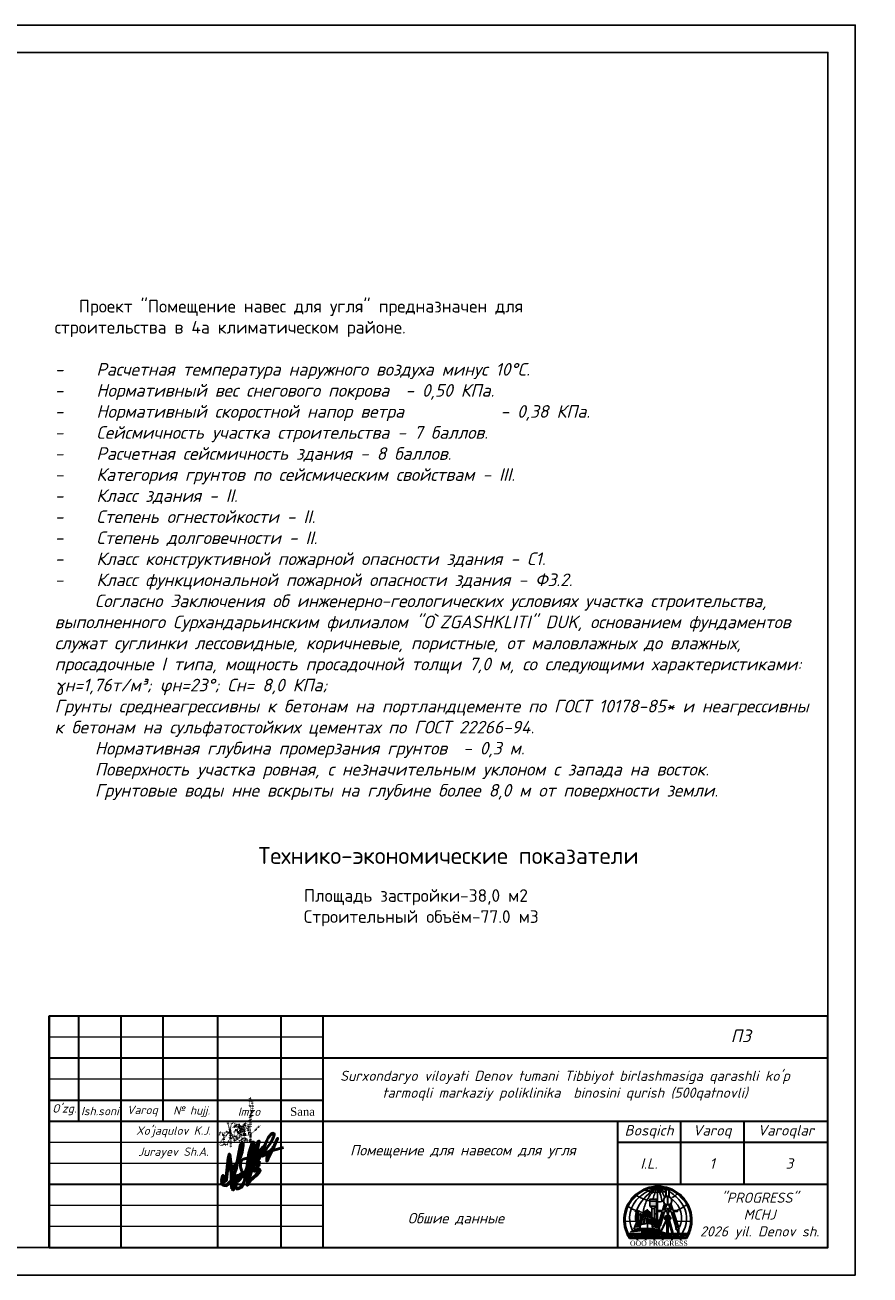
# Model space of a CAD drawing. Header units: millimetres. Extents: x 1527433 to 14789979, y -245576 to 11310.
# Tile 17 of 135: x 1825901 to 1845973, y -65699 to -35999. Entities that reach past the tile are written whole.
import ezdxf

# ---------------------------------------------------------------- set-up
doc = ezdxf.new("R2010")
doc.units = ezdxf.units.MM
doc.linetypes.add('CONTI', pattern=[0])
doc.linetypes.add('DOT', pattern=[0.5, 0, -0.5])
doc.layers.add('(014) Водопровод', color=5, linetype='ИК_Водопровод -------в--------')
doc.layers.add('RAMKA', color=250, linetype='CONTI')
doc.styles.add('S@SH@M@K', font='isocpeui.ttf', dxfattribs={"height": 3})
doc.styles.get("Standard").update_dxf_attribs({"font": 'isocpeur.ttf', "height": 250})
doc.styles.add('STYLE3', font='arial.ttf')
doc.styles.add('TIMES NEW', font='times.ttf')
doc.styles.add('V@ler@Live', font='isocpeui.ttf')
doc.linetypes.add('ИК_Водопровод -------в--------', pattern='A,9,-0.6,["В",Standard,S=1.2,R=0,X=0,Y=-0.6],-1.2', length=10.8)

# ---------------------------------------------------------------- blocks, each defined once
blk = doc.blocks.new('LOGOTIP')
h = blk.add_hatch(color=16)
h.dxf.hatch_style = 1
h.paths.add_polyline_path([(20531.16, -9521.62), (20530.47, -9521.62), (20530.47, -9523.75), (20531.16, -9524.06)])
h.paths.add_polyline_path([(20531.16, -9521.62), (20531.16, -9521.47), (20531.62, -9521.05), (20530.01, -9521.05), (20530.47, -9521.47), (20530.47, -9521.62)])
h.paths.add_polyline_path([(20531.62, -9521.05), (20531.62, -9519.83), (20530.01, -9519.83), (20530.01, -9521.05)])
h.paths.add_polyline_path([(20531.62, -9519.83), (20531.62, -9519.4), (20530.01, -9519.4), (20530.01, -9519.83)])
h = blk.add_hatch(color=252)
h.dxf.hatch_style = 1
h.paths.add_polyline_path([(20527.86, -9523.03), (20528.22, -9523.03), (20528.22, -9522.98), (20527.86, -9522.98), (20527.86, -9522.84), (20527.69, -9522.84), (20527.69, -9522.98), (20527.39, -9522.98), (20527.39, -9523.03), (20527.69, -9523.03), (20527.69, -9524.4), (20527.86, -9524.38)])
h.paths.add_polyline_path([(20527.24, -9522.31), (20527.61, -9522.31), (20527.61, -9522.26), (20527.24, -9522.26), (20527.24, -9522.06), (20527, -9522.06), (20527, -9522.26), (20526.85, -9522.26, 0.002105), (20526.83, -9522.31), (20527, -9522.31), (20527, -9524.53), (20527.01, -9524.49), (20527.24, -9524.46)])
h.paths.add_polyline_path([(20526.85, -9522.26), (20526.55, -9522.26), (20526.55, -9522.31), (20526.83, -9522.31, -0.002105)])
h = blk.add_hatch(color=134)
h.dxf.hatch_style = 1
h.paths.add_polyline_path([(20531.59, -9525.43), (20531.26, -9525.37), (20531.4, -9526.03), (20531.76, -9526.07)])
h.paths.add_polyline_path([(20531.12, -9525.34), (20530.71, -9525.26), (20530.81, -9525.97), (20531.26, -9526.02)])
h.paths.add_polyline_path([(20530.97, -9524.54), (20530.58, -9524.43), (20530.66, -9524.96), (20531.07, -9525.08)])
h.paths.add_polyline_path([(20531.37, -9524.66), (20531.11, -9524.58), (20531.21, -9525.12), (20531.54, -9525.21)])
h.paths.add_polyline_path([(20531.26, -9524.16), (20531, -9524.06), (20531.06, -9524.38), (20531.34, -9524.46)])
h.paths.add_polyline_path([(20530.86, -9524), (20530.5, -9523.86), (20530.55, -9524.23), (20530.93, -9524.34)])
h.paths.add_polyline_path([(20530.26, -9524.28), (20530.06, -9524.17), (20530.13, -9525.29), (20530.37, -9525.36)])
h.paths.add_polyline_path([(20529.94, -9524.11), (20529.69, -9523.97), (20529.71, -9525.18), (20529.98, -9525.25)])
h.paths.add_polyline_path([(20529.91, -9523.05), (20529.67, -9522.87), (20529.68, -9523.57), (20529.93, -9523.73)])
h.paths.add_polyline_path([(20530.16, -9523.24), (20529.99, -9523.12), (20530.04, -9523.8), (20530.23, -9523.93)])
h.paths.add_polyline_path([(20530.09, -9522.61), (20529.95, -9522.49), (20529.98, -9522.93), (20530.14, -9523.05)])
h.paths.add_polyline_path([(20529.89, -9522.43), (20529.66, -9522.22), (20529.67, -9522.68), (20529.9, -9522.87)])
h.paths.add_polyline_path([(20529.26, -9522.15), (20528.9, -9522.35), (20528.86, -9522.81), (20529.25, -9522.62)])
h.paths.add_polyline_path([(20529.25, -9522.83), (20528.84, -9523), (20528.78, -9523.73), (20529.25, -9523.54)])
h.paths.add_polyline_path([(20529.24, -9523.91), (20528.75, -9524.07), (20528.64, -9525.31), (20529.23, -9525.18)])
h.paths.add_polyline_path([(20528.64, -9524.11), (20528.22, -9524.25), (20528, -9525.4), (20528.51, -9525.33)])
h.paths.add_polyline_path([(20528.74, -9523.08), (20528.42, -9523.21), (20528.28, -9523.91), (20528.67, -9523.78)])
h.paths.add_polyline_path([(20528.81, -9522.42), (20528.54, -9522.58), (20528.46, -9523.01), (20528.76, -9522.89)])
h.paths.add_polyline_path([(20527.78, -9524.52), (20527.43, -9524.55), (20527.31, -9525.07), (20527.68, -9525.04)])
h.paths.add_polyline_path([(20527.66, -9525.21), (20527.31, -9525.23), (20527.12, -9525.96), (20527.46, -9525.97)])
h.paths.add_polyline_path([(20527.24, -9525.24), (20526.83, -9525.26), (20526.59, -9525.96), (20527.05, -9525.97)])
h.paths.add_polyline_path([(20527.37, -9524.56), (20527.13, -9524.58), (20526.93, -9525.1), (20527.24, -9525.07)])
h = blk.add_hatch(color=252)
h.dxf.hatch_style = 1
h.paths.add_polyline_path([(20528.14, -9523.07, 1), (20528.2, -9523.07, 1)])
h.paths.add_polyline_path([(20527.4, -9523.09, 1), (20527.48, -9523.09, 1)])
h.paths.add_polyline_path([(20527.48, -9522.37, 1), (20527.58, -9522.37, 1)])
h.paths.add_polyline_path([(20526.62, -9522.37, 1), (20526.7, -9522.37, 1)])
h = blk.add_hatch(color=53)
h.dxf.hatch_style = 1
h.paths.add_polyline_path([(20534.7, -9523.33), (20533.77, -9523.33), (20533.77, -9523.89), (20534.03, -9523.89, -1), (20534.16, -9523.89), (20534.7, -9523.89), (20534.7, -9523.75)])
h.paths.add_polyline_path([(20534.7, -9523.89), (20534.16, -9523.89, -1), (20534.03, -9523.89), (20533.77, -9523.89), (20533.77, -9524.04), (20533.77, -9524.27), (20534.7, -9524.27)])
h.paths.add_polyline_path([(20534.94, -9523.75), (20534.7, -9523.75), (20534.7, -9524.04), (20534.94, -9524.04)])
h.paths.add_polyline_path([(20533.77, -9523.75), (20533.53, -9523.75), (20533.53, -9524.04), (20533.77, -9524.04)])
h = blk.add_hatch(color=53)
h.dxf.hatch_style = 1
h.paths.add_polyline_path([(20533.77, -9524.27), (20534.7, -9524.27), (20534.7, -9523.33), (20533.77, -9523.33)])
at = {"color": 173}
for points in [[(20525.93, -9526.85, -0.353442), (20527.55, -9518.87, -0.113813), (20531.8, -9516.61)], [(20526.66, -9524.66, -0.125155), (20527.14, -9521.38, -0.137222), (20531.8, -9516.61, -309.435386)], [(20526.73, -9518.42, 0.084651), (20529.91, -9519.82)], [(20528.48, -9522.35, -0.087366), (20529.34, -9519.63, -0.090552), (20531.8, -9516.61, 64.129586)], [(20528.91, -9517.2, 0.201287), (20533.85, -9517.43)], [(20530.83, -9519.28, -0.080154), (20531.8, -9516.61, -0.658117)], [(20532.88, -9519.75, 0.082739), (20531.8, -9516.61, 4.751606)], [(20533.52, -9518.83, 0.118251), (20531.8, -9516.61, -72004916123.718872)], [(20533.8, -9517.9, 0.029793), (20533.11, -9517.34, -0.014798), (20531.8, -9516.61, 11.436528)], [(20533.91, -9517.24, 0.06566), (20531.8, -9516.61)], [(20537.68, -9527.5, 0.275009), (20538.07, -9521.19, 0.096151), (20535.99, -9518.56, 0.052771), (20534.53, -9517.54, 0.052771)], [(20535.3, -9519.03, 0.14027), (20536.6, -9517.97)], [(20524.71, -9521.14, 0.030399), (20526.88, -9522.12)], [(20531.97, -9520.02, 0.063513), (20533.12, -9519.88)], [(20537.07, -9526.05, 0.347768), (20535.38, -9519.49, -2.968614)], [(20536.61, -9522.03, 0.06516), (20538.89, -9520.57)]]:
    blk.add_lwpolyline(points, format="xyb", dxfattribs=at)
for points in [[(20531.8, -9516.61), (20531.8, -9519.31)], [(20524.03, -9524.65), (20524.03, -9524.65), (20526.66, -9524.66)], [(20527.69, -9522.37), (20528.36, -9522.58)], [(20536.6, -9524.65), (20539.86, -9524.68)]]:
    blk.add_lwpolyline(points, dxfattribs=at)
at = {"lineweight": 30}
blk.add_lwpolyline([(20533.91, -9517.09), (20534.53, -9517.09), (20534.53, -9518.77), (20533.91, -9518.77)], close=True, dxfattribs=at)
for points in [[(20534.22, -9518.77), (20534.22, -9520.75)], [(20533.52, -9520.45), (20533.03, -9522.09)], [(20533.55, -9522.09), (20533.95, -9520.71)], [(20534.19, -9522.09), (20534.19, -9521.61), (20534.39, -9521.61), (20534.39, -9522.09)], [(20534.53, -9520.71), (20534.97, -9522.09)], [(20535.56, -9522.09), (20535, -9520.41)], [(20532.32, -9524.47), (20532.05, -9524.47), (20531.8, -9525.2), (20532.1, -9525.19)], [(20532, -9525.54), (20532.53, -9525.65), (20533.49, -9522.31)], [(20532.97, -9522.31), (20532, -9525.54)], [(20532.97, -9522.31), (20532.09, -9522.31), (20532.09, -9522.09), (20533.03, -9522.09)], [(20534.19, -9522.31), (20533.49, -9522.31)], [(20533.55, -9522.09), (20534.19, -9522.09)], [(20534.39, -9522.31), (20534.39, -9522.77), (20534.19, -9522.77), (20534.19, -9522.31)], [(20534.39, -9522.09), (20534.97, -9522.09)], [(20535.05, -9522.31), (20534.39, -9522.31)], [(20535.05, -9522.31), (20536.31, -9526.24)], [(20535.56, -9522.09), (20536.49, -9522.09), (20536.49, -9522.31), (20535.63, -9522.31)], [(20536.94, -9526.27), (20536.94, -9526.2), (20535.63, -9522.31)], [(20524.7, -9527.58), (20536.89, -9527.58)], [(20532.33, -9525.61), (20532.24, -9526.04), (20532.24, -9526.33), (20531.67, -9527.58), (20531.79, -9527.08), (20531.91, -9526.25), (20532.09, -9526), (20532.18, -9525.58)], [(20532.09, -9526), (20532.24, -9526.04)], [(20536.44, -9526.63), (20536.94, -9527.68)], [(20536.94, -9527.68), (20536.94, -9526.44)], [(20536.94, -9527.58), (20539.19, -9527.58)], [(20525.26, -9528.64), (20538.63, -9528.64)], [(20525.36, -9528.64), (20525.36, -9528.92)], [(20525.76, -9528.64), (20525.76, -9528.92)], [(20526.18, -9528.64), (20526.18, -9528.89)], [(20526.58, -9528.64), (20526.58, -9528.92)], [(20526.98, -9528.64), (20526.98, -9529.15)], [(20527.38, -9528.64), (20527.38, -9528.92)], [(20527.78, -9528.64), (20527.78, -9528.92)], [(20528.2, -9528.64), (20528.2, -9528.89)], [(20528.6, -9528.64), (20528.6, -9528.92)], [(20529, -9528.64), (20529, -9529.15)], [(20529.41, -9528.64), (20529.41, -9528.92)], [(20529.81, -9528.64), (20529.81, -9528.92)], [(20530.23, -9528.64), (20530.23, -9528.89)], [(20530.63, -9528.64), (20530.63, -9528.92)], [(20531.03, -9528.64), (20531.03, -9529.15)], [(20531.43, -9528.64), (20531.43, -9528.92)], [(20531.83, -9528.64), (20531.83, -9528.92)], [(20532.25, -9528.64), (20532.25, -9528.89)], [(20532.64, -9528.64), (20532.64, -9528.92)], [(20533.05, -9528.64), (20533.05, -9529.15)], [(20533.58, -9528.64), (20533.58, -9528.92)], [(20533.99, -9528.64), (20533.99, -9528.92)], [(20534.41, -9528.64), (20534.41, -9528.89)], [(20534.8, -9528.64), (20534.8, -9528.92)], [(20535.21, -9528.64), (20535.21, -9529.15)], [(20535.65, -9528.64), (20535.65, -9528.92)], [(20536.05, -9528.64), (20536.05, -9528.92)], [(20536.47, -9528.64), (20536.47, -9528.89)], [(20536.87, -9528.64), (20536.87, -9528.92)], [(20537.27, -9528.64), (20537.27, -9529.15)], [(20537.7, -9528.64), (20537.7, -9528.92)], [(20538.1, -9528.64), (20538.1, -9528.92)], [(20538.52, -9528.64), (20538.52, -9528.89)]]:
    blk.add_lwpolyline(points, dxfattribs=at)
at = {"color": 150}
for points in [[(20530.01, -9521.05), (20530.01, -9519.4), (20531.62, -9519.4)], [(20530.01, -9519.83), (20531.62, -9519.83)], [(20530.47, -9521.47), (20530.01, -9521.05)], [(20530.01, -9521.05), (20531.62, -9521.05)], [(20530.47, -9523.75), (20530.47, -9521.47)], [(20531.16, -9521.62), (20530.47, -9521.62)], [(20531.16, -9521.47), (20531.62, -9521.05)], [(20531.16, -9524.06), (20531.16, -9521.47)], [(20531.87, -9524.46), (20531.87, -9519.4), (20531.62, -9519.4), (20531.62, -9524.46)], [(20531.62, -9519.92), (20531.87, -9519.92)], [(20531.62, -9520.34), (20531.87, -9520.34)], [(20531.62, -9520.7), (20531.87, -9520.7)], [(20531.62, -9521.09), (20531.87, -9521.09)], [(20531.62, -9521.48), (20531.87, -9521.48)], [(20531.16, -9522.89), (20531.62, -9522.89)], [(20531.87, -9524.46), (20531.47, -9524.46)], [(20531.62, -9521.85), (20531.87, -9521.85)], [(20531.62, -9522.21), (20531.87, -9522.21)], [(20531.62, -9522.56), (20531.87, -9522.56)], [(20531.62, -9522.96), (20531.87, -9522.96)], [(20531.62, -9523.32), (20531.87, -9523.32)], [(20531.62, -9523.7), (20531.87, -9523.7)], [(20531.62, -9524.08), (20531.87, -9524.08)], [(20525.29, -9527.88), (20525.04, -9528.03), (20525.24, -9528.11), (20525.53, -9528.38), (20525.53, -9528.09), (20525.47, -9528.18), (20525.36, -9528.16), (20525.3, -9528.08), (20525.29, -9527.88)], [(20526.24, -9528.35), (20526.51, -9528.19), (20526.6, -9528.25), (20526.7, -9528.32), (20526.8, -9528.29), (20526.93, -9528.29), (20527.09, -9528.3), (20527.13, -9528.24), (20527.07, -9528.24), (20526.99, -9528.15), (20526.94, -9528.15), (20526.85, -9528.15), (20526.78, -9528.18), (20526.69, -9528.23), (20526.61, -9528.15), (20526.55, -9528.11), (20526.44, -9528.1), (20526.37, -9528.1), (20526.34, -9528.17), (20526.28, -9528.22), (20526.21, -9528.28), (20526.24, -9528.35)], [(20527.25, -9528.21), (20527.59, -9528.26), (20527.73, -9528.36), (20527.86, -9528.44), (20527.97, -9528.44), (20528.02, -9528.4), (20528.09, -9528.32), (20528.13, -9528.27), (20528.18, -9528.27), (20528.29, -9528.35), (20528.39, -9528.35), (20528.47, -9528.32), (20528.41, -9528.3), (20528.3, -9528.24), (20528.24, -9528.19), (20528.18, -9528.15), (20528.09, -9528.17), (20528.04, -9528.21), (20527.95, -9528.28), (20527.85, -9528.31), (20527.77, -9528.25), (20527.67, -9528.18), (20527.54, -9528.16), (20527.4, -9528.17), (20527.25, -9528.21)], [(20528.77, -9528.38), (20528.75, -9528.16), (20528.84, -9528.08), (20528.93, -9528.04), (20529.06, -9528.04), (20529.12, -9528.04), (20529.19, -9528.09), (20529.25, -9528.11), (20529.31, -9528.1), (20529.38, -9528.1), (20529.44, -9528.04), (20529.48, -9528.01), (20529.54, -9528.01), (20529.6, -9528.01), (20529.63, -9528.09), (20529.64, -9528.13), (20529.64, -9528.18), (20529.58, -9528.16), (20529.53, -9528.12), (20529.48, -9528.12), (20529.44, -9528.21), (20529.35, -9528.28), (20529.13, -9528.21), (20529.02, -9528.17), (20528.91, -9528.16), (20528.84, -9528.21), (20528.84, -9528.28), (20528.77, -9528.38)], [(20529.89, -9528.1), (20529.83, -9528.29), (20529.99, -9528.15), (20530.13, -9528.23), (20530.25, -9528.34), (20530.45, -9528.36), (20530.68, -9528.28), (20530.87, -9528.18), (20531.07, -9528.15), (20531.27, -9528.21), (20531.42, -9528.22), (20531.59, -9528.04), (20531.83, -9528.08), (20531.67, -9527.96), (20531.49, -9528.04), (20531.4, -9528.14), (20531.25, -9528.12), (20531.01, -9528.07), (20530.78, -9528.12), (20530.58, -9528.23), (20530.43, -9528.27), (20529.94, -9528.06), (20529.85, -9528.1)], [(20532.74, -9528.15), (20533.08, -9528.2), (20533.23, -9528.3), (20533.36, -9528.38), (20533.47, -9528.38), (20533.52, -9528.34), (20533.59, -9528.26), (20533.62, -9528.22), (20533.68, -9528.22), (20533.79, -9528.29), (20533.89, -9528.29), (20533.97, -9528.26), (20533.9, -9528.24), (20533.8, -9528.18), (20533.73, -9528.13), (20533.68, -9528.09), (20533.59, -9528.11), (20533.53, -9528.15), (20533.45, -9528.22), (20533.35, -9528.25), (20533.27, -9528.19), (20533.17, -9528.12), (20533.04, -9528.1), (20532.89, -9528.11), (20532.74, -9528.15)], [(20534.35, -9528.29), (20534.33, -9528.07), (20534.42, -9527.99), (20534.51, -9527.95), (20534.64, -9527.95), (20534.7, -9527.95), (20534.77, -9528), (20534.83, -9528.02), (20534.89, -9528.01), (20534.96, -9528), (20535.02, -9527.95), (20535.07, -9527.91), (20535.12, -9527.91), (20535.18, -9527.91), (20535.21, -9527.99), (20535.22, -9528.04), (20535.22, -9528.08), (20535.16, -9528.06), (20535.11, -9528.02), (20535.06, -9528.02), (20535.02, -9528.11), (20534.93, -9528.18), (20534.71, -9528.12), (20534.6, -9528.08), (20534.49, -9528.07), (20534.42, -9528.12), (20534.42, -9528.19), (20534.35, -9528.29)], [(20535.6, -9528.04), (20535.94, -9528.1), (20536.08, -9528.19), (20536.22, -9528.28), (20536.33, -9528.28), (20536.37, -9528.23), (20536.44, -9528.16), (20536.48, -9528.11), (20536.54, -9528.11), (20536.65, -9528.19), (20536.75, -9528.19), (20536.82, -9528.16), (20536.76, -9528.13), (20536.66, -9528.08), (20536.59, -9528.03), (20536.53, -9527.98), (20536.45, -9528), (20536.39, -9528.05), (20536.31, -9528.11), (20536.2, -9528.14), (20536.12, -9528.08), (20536.02, -9528.02), (20535.89, -9527.99), (20535.75, -9528), (20535.6, -9528.04)], [(20537.32, -9528.37), (20537.3, -9528.15), (20537.38, -9528.07), (20537.48, -9528.03), (20537.6, -9528.03), (20537.66, -9528.03), (20537.73, -9528.08), (20537.79, -9528.1), (20537.85, -9528.09), (20537.92, -9528.08), (20537.98, -9528.03), (20538.03, -9528), (20538.09, -9528), (20538.14, -9528), (20538.17, -9528.07), (20538.19, -9528.12), (20538.19, -9528.17), (20538.12, -9528.14), (20538.07, -9528.1), (20538.02, -9528.1), (20537.98, -9528.19), (20537.89, -9528.27), (20537.67, -9528.2), (20537.56, -9528.16), (20537.45, -9528.15), (20537.39, -9528.2), (20537.39, -9528.27), (20537.32, -9528.37)]]:
    blk.add_lwpolyline(points, dxfattribs=at)
at = {"color": 33}
for points in [[(20526.22, -9526.53), (20527.01, -9524.49), (20528.05, -9524.35)], [(20527.13, -9524.58), (20526.93, -9525.1), (20527.24, -9525.07)], [(20527.13, -9524.58), (20527.37, -9524.56)], [(20527.37, -9524.56), (20527.24, -9525.07)], [(20527.43, -9524.55), (20527.31, -9525.07)], [(20527.43, -9524.55), (20527.78, -9524.52), (20527.68, -9525.04)], [(20528.45, -9522.52), (20527.63, -9526.34)], [(20528, -9525.4), (20528.51, -9525.33), (20528.64, -9524.11)], [(20528, -9525.4), (20528.22, -9524.25)], [(20528.22, -9524.25), (20528.64, -9524.11)], [(20528.28, -9523.91), (20528.42, -9523.21)], [(20528.28, -9523.91), (20528.67, -9523.78)], [(20528.42, -9523.21), (20528.74, -9523.08)], [(20528.45, -9522.52), (20529.49, -9521.91)], [(20528.46, -9523.01), (20528.54, -9522.58), (20528.81, -9522.42)], [(20528.46, -9523.01), (20528.76, -9522.89)], [(20528.75, -9524.07), (20528.64, -9525.31), (20529.23, -9525.18)], [(20528.67, -9523.78), (20528.74, -9523.08)], [(20528.75, -9524.07), (20529.24, -9523.91)], [(20528.76, -9522.89), (20528.81, -9522.42)], [(20528.84, -9523), (20528.78, -9523.73)], [(20528.78, -9523.73), (20529.25, -9523.54)], [(20528.84, -9523), (20529.25, -9522.83)], [(20529.25, -9522.62), (20529.26, -9522.15), (20528.9, -9522.35), (20528.86, -9522.81)], [(20528.86, -9522.81), (20529.25, -9522.62)], [(20529.23, -9525.18), (20529.24, -9523.91)], [(20529.25, -9523.54), (20529.25, -9522.83)], [(20529.48, -9526.34), (20529.49, -9521.91), (20530.19, -9522.54), (20530.69, -9526.34)], [(20529.67, -9522.68), (20529.66, -9522.22), (20529.89, -9522.43)], [(20529.67, -9522.68), (20529.9, -9522.87)], [(20529.68, -9523.57), (20529.67, -9522.87)], [(20529.67, -9522.87), (20529.91, -9523.05)], [(20529.68, -9523.57), (20529.93, -9523.73)], [(20529.71, -9525.18), (20529.69, -9523.97)], [(20529.69, -9523.97), (20529.94, -9524.11)], [(20529.71, -9525.18), (20530.37, -9525.36), (20530.26, -9524.28)], [(20529.9, -9522.87), (20529.89, -9522.43)], [(20529.93, -9523.73), (20529.91, -9523.05)], [(20529.98, -9525.25), (20529.94, -9524.11)], [(20529.95, -9522.49), (20530.09, -9522.61)], [(20529.98, -9522.93), (20529.95, -9522.49)], [(20529.98, -9522.93), (20530.14, -9523.05)], [(20530.04, -9523.8), (20529.99, -9523.12)], [(20529.99, -9523.12), (20530.16, -9523.24)], [(20530.04, -9523.8), (20530.23, -9523.93)], [(20530.13, -9525.29), (20530.06, -9524.17)], [(20530.06, -9524.17), (20530.26, -9524.28)], [(20530.14, -9523.05), (20530.09, -9522.61)], [(20530.23, -9523.93), (20530.16, -9523.24)], [(20532.01, -9526.1), (20531.37, -9524.16), (20530.34, -9523.7)], [(20530.55, -9524.23), (20530.5, -9523.86), (20530.86, -9524)], [(20530.55, -9524.23), (20530.93, -9524.34)], [(20530.66, -9524.96), (20530.58, -9524.43)], [(20530.58, -9524.43), (20530.97, -9524.54)], [(20530.86, -9524), (20530.93, -9524.34)], [(20530.97, -9524.54), (20531.07, -9525.08)], [(20531, -9524.06), (20531.26, -9524.16), (20531.34, -9524.46)], [(20531, -9524.06), (20531.06, -9524.38)], [(20531.06, -9524.38), (20531.34, -9524.46)], [(20531.11, -9524.58), (20531.21, -9525.12)], [(20531.11, -9524.58), (20531.37, -9524.66)], [(20531.37, -9524.66), (20531.54, -9525.21)], [(20526.22, -9526.53), (20527.63, -9526.34), (20530.69, -9526.34), (20531.87, -9526.49)], [(20526.59, -9525.96), (20527.05, -9525.97), (20527.24, -9525.24), (20526.83, -9525.26), (20526.59, -9525.96)], [(20527.31, -9525.23), (20527.12, -9525.96), (20527.46, -9525.97), (20527.66, -9525.21), (20527.31, -9525.23)], [(20527.31, -9525.07), (20527.68, -9525.04)], [(20530.66, -9524.96), (20531.07, -9525.08)], [(20530.81, -9525.97), (20530.71, -9525.26)], [(20530.71, -9525.26), (20531.12, -9525.34)], [(20531.26, -9526.02), (20530.81, -9525.97)], [(20531.12, -9525.34), (20531.26, -9526.02)], [(20531.21, -9525.12), (20531.54, -9525.21)], [(20531.26, -9525.37), (20531.4, -9526.03)], [(20531.26, -9525.37), (20531.59, -9525.43)], [(20531.59, -9525.43), (20531.76, -9526.07), (20531.4, -9526.03)]]:
    blk.add_lwpolyline(points, dxfattribs=at)
at = {"color": 252}
for points in [[(20527.24, -9524.46), (20527.24, -9522.31), (20527.61, -9522.31), (20527.61, -9522.26), (20527.24, -9522.26), (20527.24, -9522.06), (20527, -9522.06), (20527, -9522.26), (20526.55, -9522.26), (20526.55, -9522.31), (20527, -9522.31), (20527, -9524.52)], [(20527.86, -9524.38), (20527.86, -9523.03), (20528.22, -9523.03), (20528.22, -9522.98), (20527.86, -9522.98), (20527.86, -9522.84), (20527.69, -9522.84), (20527.69, -9522.98), (20527.39, -9522.98), (20527.39, -9523.03), (20527.69, -9523.03), (20527.69, -9524.4)]]:
    blk.add_lwpolyline(points, dxfattribs=at)
at = {"color": 32, "lineweight": 30}
for points in [[(20532.46, -9527.58), (20534.07, -9524.39), (20533.88, -9524.39), (20532.37, -9527.58), (20532.46, -9527.58)], [(20535.38, -9527.58), (20534.44, -9524.39), (20534.59, -9524.39), (20535.5, -9527.58)]]:
    blk.add_lwpolyline(points, dxfattribs=at)
at = {"color": 42, "lineweight": 30}
for points in [[(20533.77, -9523.75), (20533.53, -9523.75), (20533.53, -9524.04), (20533.77, -9524.04)], [(20533.77, -9523.33), (20534.7, -9523.33), (20534.7, -9524.27), (20533.77, -9524.27)], [(20533.84, -9524.27), (20534.65, -9524.27), (20534.65, -9524.39), (20533.84, -9524.39)], [(20534.7, -9523.75), (20534.94, -9523.75), (20534.94, -9524.04), (20534.7, -9524.04)]]:
    blk.add_lwpolyline(points, close=True, dxfattribs=at)
for points in [[(20533.77, -9523.89), (20534.03, -9523.89)], [(20534.47, -9523.33), (20534.47, -9523.03), (20534.21, -9523.03), (20534.05, -9523.33)], [(20534.16, -9523.89), (20534.7, -9523.89)]]:
    blk.add_lwpolyline(points, dxfattribs=at)
at = {"color": 32, "lineweight": 30}
blk.add_lwpolyline([(20534.16, -9524.39), (20534.32, -9524.39), (20534.32, -9527.58), (20534.16, -9527.58)], close=True, dxfattribs=at)
at = {"color": 25}
for points in [[(20525.44, -9527.15, -0.044562), (20527.04, -9526.65, -0.080385), (20531.85, -9526.64, -0.080385)], [(20525.44, -9527.15, 0.0058), (20527.11, -9526.97, -0.038289), (20531.83, -9526.79, -0.038289)], [(20527.97, -9527.27), (20529.09, -9527.06, -0.027055), (20530.77, -9526.93), (20531.53, -9526.95), (20531.8, -9526.98)], [(20527.97, -9527.27, -0.026948), (20530.82, -9527.23), (20531.75, -9527.26)], [(20532.03, -9526.79, -0.005617), (20532.72, -9526.83, -0.005617)], [(20532.08, -9526.68, -0.011049), (20532.73, -9526.81, -0.011049)], [(20532.83, -9526.84, -0.000678), (20532.92, -9526.85)], [(20532.84, -9526.83, -0.001323), (20532.92, -9526.85)]]:
    blk.add_lwpolyline(points, format="xyb", dxfattribs=at)
at = {"color": 150, "lineweight": 30}
for points in [[(20525.48, -9528.02, -0.070216), (20525.95, -9527.86, 0.520567), (20525.95, -9527.86, -0.344362), (20526.21, -9528.01, 0.010072), (20526.58, -9528.01, -0.043743), (20527.09, -9527.93, 0.520567), (20527.09, -9527.93, 0.520567), (20527.13, -9527.92, -0.063439), (20527.64, -9527.83, 0.520567), (20527.64, -9527.83, 0.149042), (20528.16, -9528.05, 0.520567), (20528.16, -9528.05, -0.132594), (20528.67, -9528, 0.520567), (20528.67, -9528, -0.102508), (20529.12, -9527.87, 0.520567), (20529.12, -9527.87, -0.029284), (20529.62, -9527.73, 0.520567), (20529.62, -9527.73, -0.045919), (20530.15, -9527.89, 0.520567), (20530.15, -9527.89, 0.001436), (20530.72, -9527.9, 0.520567), (20530.72, -9527.9, -0.063739), (20531.25, -9527.84, 0.520567), (20531.25, -9527.84, 0.033431), (20531.8, -9527.69, 0.520567), (20531.8, -9527.69, -0.05696), (20532.35, -9527.71, 0.520567), (20532.35, -9527.71, -0.10267), (20532.85, -9527.89, 0.520567), (20532.85, -9527.89, 0.106941), (20533.35, -9527.98, 0.520567), (20533.35, -9527.98, -0.02014), (20533.93, -9527.88, 0.520567), (20533.93, -9527.88, 0.029716), (20534.68, -9527.72, 0.520567), (20534.68, -9527.72, -0.053702), (20535.06, -9527.72, 0.520567), (20535.06, -9527.72, 0.023184), (20535.6, -9527.82, 0.520567), (20535.6, -9527.82, 0.137066), (20536.11, -9527.9, 0.520567), (20536.11, -9527.9, 0.086144), (20536.69, -9527.74, 0.520567), (20536.69, -9527.74, 0.092626), (20537.21, -9527.84, 0.520567), (20537.21, -9527.84, 0.171565), (20537.72, -9527.87, 0.520567), (20537.72, -9527.87, -0.228313), (20538.25, -9527.92, 0.520567), (20538.25, -9527.92, 0.057178), (20538.73, -9527.95, 0.520567), (20538.73, -9527.95, 0.520567), (20538.83, -9527.95)], [(20525.31, -9528.59, 0.125557), (20525.82, -9528.4, 0.520567), (20525.82, -9528.4, -0.501097), (20526.15, -9528.55, -0.013708), (20526.79, -9528.53, -0.043743), (20527.29, -9528.45, 0.520567), (20527.29, -9528.45, 0.520567), (20527.33, -9528.44, -0.392339), (20527.79, -9528.49, 0.520567), (20527.79, -9528.49, -0.113409), (20528.37, -9528.57, 0.520567), (20528.37, -9528.57, -0.132594), (20528.87, -9528.52, 0.520567), (20528.87, -9528.52, -0.102508), (20529.32, -9528.39, 0.520567), (20529.32, -9528.39, -0.019125), (20529.65, -9528.29, 0.520567), (20529.65, -9528.29, 0.087562), (20530.36, -9528.41, 0.520567), (20530.36, -9528.41, 0.001436), (20530.93, -9528.42, 0.520567), (20530.93, -9528.42, -0.063739), (20531.45, -9528.36, 0.520567), (20531.45, -9528.36, 0.033431), (20532, -9528.21, 0.520567), (20532, -9528.21, -0.230937), (20532.53, -9528.32, 0.520567), (20532.53, -9528.32, -0.091871), (20532.97, -9528.47, 0.520567), (20532.97, -9528.47, -0.014111), (20533.56, -9528.5, 0.520567), (20533.56, -9528.5, -0.02014), (20534.13, -9528.4, 0.520567), (20534.13, -9528.4, 0.029716), (20534.89, -9528.24, 0.520567), (20534.89, -9528.24, -0.189791), (20535.26, -9528.29, 0.520567), (20535.26, -9528.29, -0.039413), (20535.7, -9528.43, 0.520567), (20535.7, -9528.43, -0.038221), (20536.31, -9528.43, 0.520567), (20536.31, -9528.43, -0.084237), (20536.66, -9528.27, 0.520567), (20536.66, -9528.27, -0.07412), (20537.36, -9528.42, 0.520567), (20537.36, -9528.42, 0.05762), (20537.92, -9528.39, 0.520567), (20537.92, -9528.39, -0.000967), (20538.3, -9528.5, 0.520567), (20538.3, -9528.5, -0.039357), (20538.3, -9528.5, 0.520567), (20538.3, -9528.5, 0.241268), (20538.3, -9528.5)]]:
    blk.add_lwpolyline(points, format="xyb", dxfattribs=at)
at = {"color": 25}
for points in [[(20531.81, -9527.27), (20532.29, -9527.29), (20532.49, -9527.31)], [(20531.93, -9527), (20532.24, -9527.04), (20532.58, -9527.13)], [(20532.59, -9527.32), (20533.78, -9527.45)], [(20532.68, -9527.15), (20533.78, -9527.45)]]:
    blk.add_lwpolyline(points, dxfattribs=at)
at = {"color": 252}
for centre, radius in [((20526.66, -9522.37), 0.0359), ((20527.44, -9523.09), 0.037), ((20527.53, -9522.37), 0.0465), ((20528.17, -9523.07), 0.0306)]:
    blk.add_circle(centre, radius, dxfattribs=at)
at = {"color": 42, "lineweight": 30}
blk.add_circle((20534.09, -9523.89), 0.0666, dxfattribs=at)
at = {"lineweight": 30}
blk.add_circle((20536.62, -9526.35), 0.33, dxfattribs=at)
at = {"color": 86, "lineweight": 50}
blk.add_arc((20531.94, -9524.38), 7.92, 327.5319, 212.4681, dxfattribs=at)
at = {"lineweight": 30}
blk.add_arc((20534.24, -9519.75), 1, 102.4937, 77.5063, dxfattribs=at)
at = {"color": 86, "lineweight": 50, "insert": (20525.31, -9529.27), "char_height": 1.2, "width": 15.3015, "attachment_point": 1, "style": 'TIMES NEW'}
blk.add_mtext('OOO PROGRESS', dxfattribs=at)
blk = doc.blocks.new('пдп001')
at = {"color": 5, "linetype": 'DOT', "lineweight": 40}
for points, knots in [([(707, 149), (708, 157), (714, 275), (714, 211), (717, 464), (797, 572), (804, 758), (726, 963), (724, 699), (772, 570), (752, 371), (753, 204), (748, 36), (748, -48), (744, -179), (751, -58), (729, 14), (812, 68), (869, 129), (929, 184), (970, 224), (988, 241)], [5933.013532, 5933.013532, 5933.013532, 5933.013532, 5945.426056, 6119.674656, 6463.814955, 6647.701276, 6824.900543, 7118.025184, 7324.27387, 7610.172898, 7917.764182, 8218.669265, 8442.676207, 8673.369778, 8750.267492, 8857.255672, 9004.364899, 9148.612782, 9259.763889, 9418.202493, 9536.44599, 9536.44599, 9536.44599, 9536.44599]), ([(268, 57), (276, 52), (297, 37), (320, -2), (338, -55), (346, -105), (390, -149), (424, -111), (412, -62), (415, 3), (471, 62), (426, 112), (358, 130), (364, 68), (353, 26), (367, -31), (411, -64), (445, -86), (483, -85), (480, -21), (486, 27), (452, 65), (444, 93), (426, 161), (441, 107), (444, 73), (486, 28), (487, -23), (560, -69), (512, 37), (507, 98), (489, 159), (473, 223), (514, 36), (505, 144), (503, 170), (509, 229), (538, 139), (544, 86), (578, 46), (599, -49), (582, 13), (578, 49), (545, 91), (537, 148), (523, 189), (545, 234), (568, 171), (574, 132), (596, 66), (595, 25), (626, -17), (594, -25), (617, 46), (598, 98), (576, 178), (569, 235), (624, 289), (598, 248), (573, 216), (615, 154), (609, 86), (616, 23), (678, -20), (725, 55), (716, 137), (701, 216), (660, 284), (598, 271), (638, 194), (676, 170), (682, 97), (700, 129), (707, 149)], [0, 0, 0, 0, 48.503704, 122.119306, 208.329865, 313.551394, 384.410654, 428.229301, 512.215886, 616.590231, 739.308905, 818.700472, 905.182256, 976.614449, 1045.562044, 1130.421533, 1235.08686, 1301.053793, 1319.442364, 1403.027564, 1518.67504, 1568.346911, 1625.618732, 1700.210095, 1737.985982, 1810.401067, 1893.792405, 1997.337295, 2072.088069, 2144.472071, 2360.286944, 2446.613064, 2466.534345, 2624.01661, 2696.265892, 2764.574689, 2806.01173, 2899.683096, 3003.982381, 3114.442089, 3203.096311, 3246.119489, 3329.559258, 3406.405435, 3488.541484, 3597.996357, 3621.971115, 3677.674584, 3789.796613, 3887.577299, 3974.928227, 4028.38159, 4037.512745, 4112.181437, 4225.578573, 4371.597742, 4474.330056, 4533.38336, 4578.568256, 4619.142429, 4743.633224, 4857.566539, 4955.347226, 5034.65037, 5141.745278, 5270.87444, 5439.057271, 5545.963162, 5586.401017, 5686.789569, 5814.196651, 5862.435135, 5933.013532, 5933.013532, 5933.013532, 5933.013532])]:
    blk.add_open_spline(points, degree=3, knots=knots, dxfattribs=at)
for points in [[(0, 0), (30, 59), (79, 40), (107, -71), (107, -203), (72, -238), (23, -238), (23, -203), (53, -146), (94, -105), (134, -41), (177, 1), (217, 41), (217, 79), (166, 79), (141, 68), (122, 40), (110, -10), (110, -50), (110, -86), (113, -117), (118, -161), (128, -214), (159, -227), (199, -217), (214, -188), (238, -113), (265, -20), (265, 50), (255, 142), (224, 216), (208, 296), (234, 185), (255, 133), (269, 17), (279, -71), (279, -180), (279, -289), (279, -280), (279, -169), (279, -38), (263, 77), (263, 151), (292, 245), (322, 291), (368, 279), (383, 264), (383, 240)], [(313, 184), (372, 208), (409, 245), (488, 245), (479, 245), (445, 250), (403, 239), (368, 204), (360, 196), (370, 196), (438, 206), (469, 213), (510, 213), (500, 210), (475, 198), (443, 191), (479, 191), (517, 191), (548, 191), (598, 191), (622, 191)]]:
    blk.add_spline(points, degree=3, dxfattribs=at)
at = {"color": 5, "linetype": 'DOT', "lineweight": 30}
blk.add_spline([(464, -136), (524, -113), (561, -76), (640, -76), (631, -76), (597, -71), (555, -81), (519, -117), (512, -124), (521, -124), (590, -114), (621, -107), (662, -107), (651, -111), (627, -123), (594, -129), (630, -129), (668, -129), (700, -129), (750, -129), (774, -129)], degree=3, dxfattribs=at)

msp = doc.modelspace()

# ---------------------------------------------------------------- linework, layer by layer
at = {"color": 0, "lineweight": 30}
for p, q in [((1844973.62, -59549.182), (1826473.639, -59549.182)), ((1826473.639, -65049.177), (1826473.639, -59549.182)), ((1827173.639, -59549.182), (1827173.639, -62049.18)), ((1828176.04, -59549.182), (1828176.04, -65049.521)), ((1829176.04, -59549.182), (1829176.04, -62049.18)), ((1830476.037, -59549.182), (1830476.037, -65049.521)), ((1831976.036, -59549.182), (1831976.036, -65049.521)), ((1832976.035, -59549.182), (1832976.035, -65049.521)), ((1832976.035, -60549.181), (1826473.639, -60549.181)), ((1844973.62, -60549.181), (1832976.035, -60549.181)), ((1832976.035, -61549.18), (1826473.639, -61549.18)), ((1844973.62, -62049.18), (1826473.639, -62049.18)), ((1839973.625, -62049.18), (1839973.625, -65049.177)), ((1841473.624, -62049.18), (1841473.624, -63549.178)), ((1842973.622, -62049.18), (1842973.622, -63549.178)), ((1844973.62, -62549.179), (1839973.625, -62549.179)), ((1844973.62, -63549.178), (1826473.639, -63549.178))]:
    msp.add_line(p, q, dxfattribs=at)
at = {"color": 0, "lineweight": 5}
for p, q in [((1832976.035, -60049.182), (1826473.639, -60049.182)), ((1832976.035, -61049.181), (1826473.639, -61049.181)), ((1832976.035, -62549.179), (1826473.639, -62549.179)), ((1832976.035, -63049.179), (1826473.639, -63049.179)), ((1832976.035, -64049.178), (1826473.639, -64049.178)), ((1832976.035, -64549.177), (1826473.639, -64549.177))]:
    msp.add_line(p, q, dxfattribs=at)
at = {"color": 0}
for points in [[(1803623.62, -65699.177), (1845623.62, -65699.177), (1845623.62, -35999.177), (1803623.62, -35999.177)], [(1805623.62, -65049.177), (1844973.62, -65049.177), (1844973.62, -36649.177), (1805623.62, -36649.177)]]:
    msp.add_lwpolyline(points, close=True, dxfattribs=at)
at = {"color": 0, "lineweight": 30}
msp.add_lwpolyline([(1844973.62, -59549.182), (1826473.639, -59549.182), (1826473.639, -65049.177), (1844973.62, -65049.177)], close=True, dxfattribs=at)
at = {"color": 194, "lineweight": 50, "extrusion": (0, 0, -1)}
msp.add_lwpolyline([(-1831346.437, -62812.997, 0.133551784), (-1831358.943, -62737.836, -0.158407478), (-1831417.925, -62763.251, -0.195313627), (-1831485.177, -62734.144, -0.066337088), (-1831547.134, -62660.054), (-1831294.641, -63093.074, 0.051575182), (-1831168.773, -63245.263, 0.076763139), (-1831122.307, -63274.488, 0.167842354), (-1831094, -63274.821, 0.179884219), (-1831060.031, -63245.2, 0.072400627), (-1831028.899, -63162.736, 0.075903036), (-1831021.729, -63029.631, 0.316524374), (-1831118.08, -62935.58), (-1831219.115, -62917.422, -0.031247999), (-1831338.128, -62886.467), (-1831425.285, -62854.382), (-1831467.485, -62832.13, -0.043250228), (-1831551.869, -62779.347), (-1831626.735, -62705.964, -0.029029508), (-1831742.461, -62548.254, -0.028434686), (-1831793.853, -62444.019, -0.041867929), (-1831816.997, -62377.163, -0.076384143), (-1831819.839, -62350.928, -0.402105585), (-1831791.769, -62331.995, -0.163403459), (-1831740.766, -62358.516, -0.049083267), (-1831689.056, -62425.337, -0.03300422), (-1831613.681, -62578.856), (-1831544.817, -62743.566), (-1831411.411, -63039.689, 0.062327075), (-1831545.216, -62797.812), (-1831588.496, -62740.632, 1.005419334), (-1831593.001, -62743.256), (-1831542.852, -62848.357, -0.108957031), (-1831537.806, -62868.638, -0.261841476), (-1831540.687, -62874.308, -0.343981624), (-1831548.952, -62871.69), (-1831615.759, -62775.296), (-1831575.255, -62840.144, -0.262011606), (-1831574.821, -62856.449, -0.462742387), (-1831586.212, -62856.345), (-1831606.515, -62835.035), (-1831625.077, -62809.576, 0.099818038), (-1831650.178, -62787.707), (-1831697.583, -62765.206, -0.111197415), (-1831741.471, -62730.391, -0.029662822), (-1831796.78, -62664.238, -0.013796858), (-1831901.438, -62452.66), (-1831792.147, -62694.659), (-1831702.388, -62874.377), (-1831660.621, -62971.983, 0.188142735), (-1831643.085, -62991.45), (-1831646.182, -62932.652), (-1831652.723, -62882.775, -0.451025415), (-1831626.26, -62850.194, 0.069220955), (-1831661.515, -62793.504, -0.868792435), (-1831651.465, -62783.141), (-1831630.245, -62799.888, -0.874007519), (-1831638.105, -62811.052), (-1831708.815, -62763.62, 0.057984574), (-1831783.453, -62737.657), (-1832037.927, -62668.918)], format="xyb", dxfattribs=at)
at = {"color": 160, "lineweight": 60, "extrusion": (0, 0, -1)}
msp.add_lwpolyline([(-1830765.88, -63171.963, -0.639465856), (-1830796.791, -63186.773), (-1830831.74, -63153.72, -0.056343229), (-1830980.417, -62964.559, -0.125649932), (-1831073.173, -62561.746, -0.185838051), (-1831055.134, -62554.067, -0.073892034), (-1831012.018, -62660.853, 0.00127154), (-1830917.706, -63152.547), (-1830830.397, -63401.897, 0.142734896), (-1830688.675, -63565.075, 0.585935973), (-1830581.361, -63471.87, 0.149866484), (-1830603.758, -63342.745, 0.119620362), (-1830621.151, -63439.431, -1.082756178), (-1830683.441, -63428.226), (-1830733.384, -62926.409), (-1830758.352, -62832.401), (-1830799.128, -63145.524), (-1830812.464, -63593.884, -0.237435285), (-1830848.285, -63669.622), (-1830887.966, -63460.469, 0.127994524), (-1830946.509, -63337.928, 0.159951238), (-1830941.896, -63406.436), (-1830911.598, -63472.938, 0.13604246), (-1830890.015, -63498.224, 0.140120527), (-1830894.152, -63462.237, 0.131393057), (-1831030.468, -63300.716, 0.372051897), (-1831041.883, -63346.759, 0.22382031), (-1830960.753, -63450.821, -0.066421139), (-1830906.217, -63545.502, -0.093851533), (-1830898.062, -63606.11, -0.318267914), (-1830931.677, -63645.597, -0.153464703), (-1831006.574, -63629.095, -0.148463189), (-1831077.342, -63542.458, -0.088152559), (-1831152.033, -63349.137), (-1831170.964, -63215.762), (-1831047.324, -63335.346, -0.676497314), (-1831070.496, -63359.304), (-1831132.256, -63277.154), (-1831256.949, -62945.446, -0.066094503), (-1831320.217, -62622.691, -0.05916672), (-1831323.488, -62550.033, -0.393827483), (-1831304.267, -62550.756), (-1831227.65, -62805.342), (-1831197.423, -63035.425), (-1831170.964, -63215.762), (-1831171.008, -63257.657), (-1831119.985, -63363.417), (-1831126.04, -63373.628), (-1831191.132, -63280.968), (-1831322.83, -62966.634), (-1831417.988, -62711.493), (-1831457.541, -62526.756, -0.114757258), (-1831407.726, -62615.12), (-1831382.943, -62717.492), (-1831299.15, -63157.355), (-1831203.357, -63472.999, -0.113321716), (-1831183.498, -63562.441, 0.092592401), (-1831253.395, -63457.748), (-1831388.749, -63323.988, -0.059174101), (-1831476.175, -63225.88, -0.451639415), (-1831464.39, -63190.092, -0.14664836), (-1831430.676, -63190.57, -0.139643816), (-1831402.129, -63207.405, 0.209300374), (-1831349.94, -63225.077, 0.023312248), (-1831400.62, -63158.303), (-1831447.54, -63097.088, -0.320638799), (-1831453.197, -63012.287, -0.126976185), (-1831354.441, -63081.919, 0.052174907), (-1831299.15, -63157.355)], format="xyb", dxfattribs=at)
at = {"layer": 'RAMKA'}
msp.add_line((1826473.639, -65049.177), (1826473.639, -60649.177), dxfattribs=at)

# ---------------------------------------------------------------- block references
msp.add_blockref('пдп001', (1830511.262, -62376.904))
at = {"color": 4, "xscale": 100, "yscale": 100, "zscale": 100}
msp.add_blockref('LOGOTIP', (-212258.692, 888041.732), dxfattribs=at)

# ---------------------------------------------------------------- texts
at = {"layer": '(014) Водопровод', "color": 7, "linetype": 'ByBlock', "insert": (1838728.794, -61203.429), "char_height": 240, "width": 11136.75583, "attachment_point": 5, "style": 'S@SH@M@K'}
msp.add_mtext("Surxondaryo viloyati Denov tumani Tibbiyot birlashmasiga qarashli ko'p tarmoqli markaziy poliklinika  binosini qurish (500qatnovli)", dxfattribs=at)
at = {"color": 0, "style": 'V@ler@Live'}
for s, p in [('Помещение для навесом для угля', (1833623.237, -62858.13)), ('Обшие данные', (1834992.607, -64474.75))]:
    msp.add_text(s, height=250, dxfattribs=at).set_placement(p)
at = {"color": 0, "linetype": 'Continuous', "insert": (1826605.679, -42530.257), "char_height": 200, "attachment_point": 1}
msp.add_mtext_dynamic_manual_height_columns('{\\H1.5x;  \\fISOCPEUR|b1|i0|c204|p34; Проект "Помещение навес для угля" предназначен для \\Pстроительства в 4а климатическом районе.\\fISOCPEUR|b0|i0|c204|p34;\\P\\P\\fISOCPEUR|b0|i1|c204|p34;-^I Расчетная температура наружного воздуха минус 10°С.\\P-^I Нормативный вес снегового покрова  - 0,50 КПа.\\P-^I Нормативный скоростной напор ветра            - 0,38 КПа.\\P-^I Сейсмичность участка строительства - 7 баллов.\\P-^I Расчетная сейсмичность здания - 8 баллов.\\C7;\\P-^I Категория грунтов по сейсмическим свойствам - III.\\P-^I Класс здания - II.\\P-^I Степень огнестойкости - II.\\P-^I Степень долговечности - II.\\P-^I Класс конструктивной пожарной опасности здания - С1.\\P-^I Класс функциональной пожарной опасности здания - Ф3.2.\\P\\C256;     \\C0;Согласно Заключения об инженерно-геологических условиях участка строительства, выполненного Сурхандарьинским филиалом "O\\fISOCPEUR|b0|i0|c204|p34;`\\fISOCPEUR|b0|i1|c204|p34;ZGASHKLITI" DUK, основанием фундаментов служат суглинки лессовидные, коричневые, пористные, от маловлажных до влажных, просадочные I типа, мощность просадочной толщи 7,0 м, со следующими характеристиками: \\fISOCPEUR|b0|i0|c204|p34; \\fISOCPEUR|b0|i1|c161|p34;γ\\fISOCPEUR|b0|i1|c204|p34;н=1,76т/м\\fISOCPEUR|b0|i1|c161|p34;³; φ\\fISOCPEUR|b0|i1|c204|p34;н=23°; Сн= 8,0 КПа; \\PГрунты среднеагрессивны к бетонам на портландцементе по ГОСТ 10178-85* и неагрессивны к бетонам на сульфатостойких цементах по ГОСТ 22266-94.\\P     Нормативная глубина промерзания грунтов  - 0,3 м.\\P     Поверхность участка ровная, с незначительным уклоном с запада на восток.\\P     Грунтовые воды нне вскрыты на глубине более 8,0 м от поверхности земли. \\H0.66667x;\\P}\\P                   {\\H2x;     \\P                   Технико-экономические показатели\\P}\\P{\\H1.5x;                               Площадь застройки-38,0 м2\\P                               Строительный объём-77.0 м3}', width=18020.50936, gutter_width=100, heights=[0], dxfattribs=at)
at = {"attachment_point": 1, "style": 'V@ler@Live'}
for s, width, gutter_width, heights, insert, char_height in [("\\pi518.9415;{\\fISOCPEUR|b1|i1|c204|p34;\\C0;Ko'mirxona, Chiqindi tashlash joyi, Yong'in qalqoni}", 18853.86158, 1650, [1799.649], (1767440, -56870), 577.5), ('\\pi-9,l10.86363,t10.86363;{\\C0;ПЗ}', 11560.95003, 100, [0], (1842663.092, -59866.562), 300)]:
    msp.add_mtext_dynamic_manual_height_columns(s, width=width, gutter_width=gutter_width, heights=heights, dxfattribs=dict(at, insert=insert, char_height=char_height))
at = {"color": 0, "attachment_point": 5}
for s, insert, char_height, width, style in [("O'zg.", (1826835.604, -61771.443), 200, 1000, 'V@ler@Live'), ('Ish.soni', (1827680.706, -61803.298), 200, 1000, 'V@ler@Live'), ('Varoq', (1828688.727, -61807.579), 200, 1000, 'V@ler@Live'), ('№ hujj.', (1829858.497, -61818.222), 200, 1000, 'V@ler@Live'), ('Imzo', (1831223.639, -61818.222), 200, 1500, 'V@ler@Live'), ('{\\fTimes New Roman|b0|i0|c204|p18;Sana}', (1832492.941, -61818.229), 200, 1038.60444, 'STYLE3'), ('\\pt4514.8992;"PROGRESS" \\P\\ptz;MCHJ\\P2026 yil. Denov sh.', (1843350.377, -64299.178), 240, 3246.48772, 'V@ler@Live')]:
    msp.add_mtext(s, dxfattribs=dict(at, insert=insert, char_height=char_height, width=width, style=style))
at = {"color": 0, "lineweight": 5, "char_height": 200, "width": 2299.9977, "attachment_point": 5, "style": 'V@ler@Live'}
for s, insert in [("\\pi200;Xo'jaqulov K.J.", (1829326.039, -62299.18)), ('\\pi200;Jurayev Sh.A.', (1829326.039, -62799.179))]:
    msp.add_mtext(s, dxfattribs=dict(at, insert=insert))
at = {"color": 7, "lineweight": 5, "char_height": 250, "attachment_point": 5, "style": 'V@ler@Live'}
for s, insert, width in [('Bosqich', (1840723.625, -62299.18), 1499.9985), ('Varoq', (1842223.623, -62299.18), 1499.9985), ('Varoqlar', (1843973.621, -62299.18), 1999.998), ('I.L.', (1840723.625, -63049.179), 1499.9985), ('1', (1842223.623, -63049.179), 1499.9985), ('3', (1844057.294, -63049.179), 1499.9985)]:
    msp.add_mtext(s, dxfattribs=dict(at, insert=insert, width=width))

doc.saveas('drawing.dxf')
